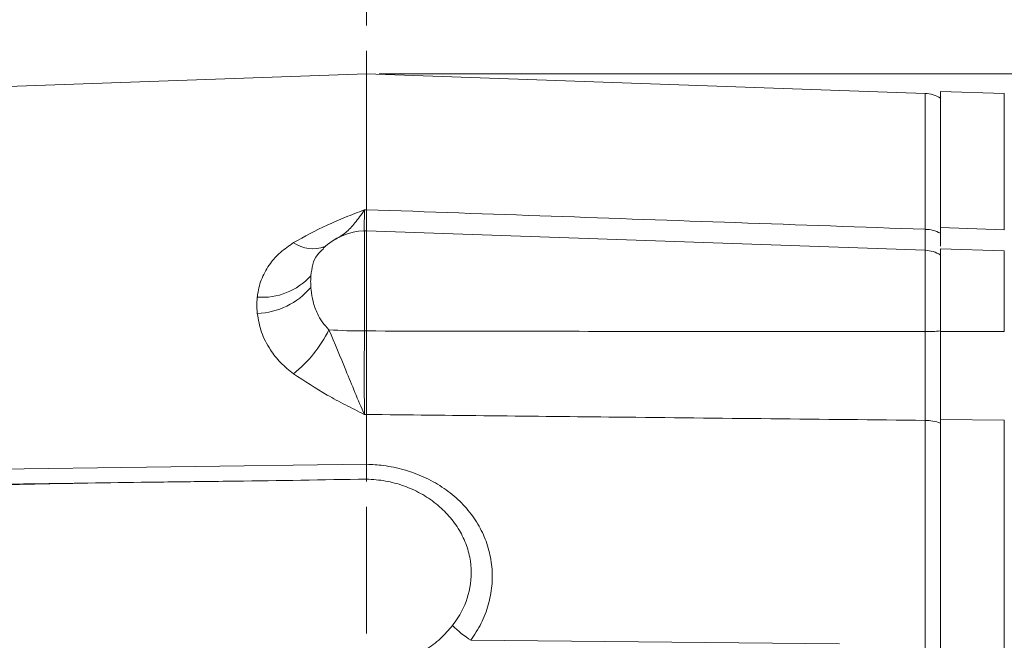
# Model space of a CAD drawing. Header units: inches. Extents: x 0.3 to 33.9, y 0.2 to 21.6.
# Tile 12 of 24: x 21.6 to 25.5, y 11.3 to 13.7. Entities that reach past the tile are written whole.
import ezdxf

# ---------------------------------------------------------------- set-up
doc = ezdxf.new("R2010")
doc.units = ezdxf.units.IN
doc.header["$MEASUREMENT"] = 0
doc.linetypes.add('CENTERX2', pattern=[0.8, 0.5, -0.1, 0.1, -0.1])
doc.layers.add('SLD-0', color=7, linetype='Continuous', lineweight=15)
doc.styles.add('SLDTEXTSTYLE0', font='TXT', dxfattribs={"width": 0.75})
doc.dimstyles.new('SLDDIMSTYLE0', dxfattribs={"dimtxt": 0.25, "dimasz": 0.13, "dimexe": 0, "dimexo": 0.0625, "dimgap": 0.0625, "dimtad": 0, "dimtih": 1, "dimtoh": 1, "dimrnd": 1e-09, "dimzin": 12, "dimdsep": 46, "dimtxsty": 'SLDTEXTSTYLE0', "dimsah": 1, "dimcen": 0.09, "dimadec": 0, "dimazin": 3, "dimtfac": 1, "dimtofl": 0, "dimtmove": 0, "dimatfit": 3, "dimfxl": 1, "dimfrac": 2, "dimtolj": 1, "dimtzin": 12, "dimarcsym": 0})

# ---------------------------------------------------------------- blocks, each defined once
blk = doc.blocks.new('_D_6')
at = {"layer": 'SLD-0'}
for p, q in [((15.222, 11.6128), (15.222, 15.5199)), ((18.5173, 15.4317), (18.4665, 15.4317)), ((18.4665, 15.4317), (18.4665, 15.0349)), ((19.6602, 15.4317), (19.711, 15.4317)), ((19.711, 15.4317), (19.711, 15.0349)), ((15.222, 15.3949), (18.3777, 15.3949)), ((22.9555, 15.3949), (19.7998, 15.3949)), ((18.4665, 15.0349), (18.5173, 15.0349)), ((19.711, 15.0349), (19.6602, 15.0349))]:
    blk.add_line(p, q, dxfattribs=at)
for points in [[(15.222, 15.3949), (15.352, 15.3749), (15.352, 15.4149)], [(22.9555, 15.3949), (22.8255, 15.4149), (22.8255, 15.3749)]]:
    blk.add_solid(points, dxfattribs=at)
at = {"layer": 'SLD-0', "char_height": 0.25, "attachment_point": 1, "style": 'SLDTEXTSTYLE0'}
for s, insert in [('7.73', (18.6639, 15.8048, -1.544)), ('196.43', (18.5808, 15.3571, -1.544))]:
    blk.add_mtext(s, dxfattribs=dict(at, insert=insert))
blk = doc.blocks.new('_D_7')
at = {"layer": 'SLD-0'}
for p, q in [((26.938, 12.1142), (26.938, 15.5199)), ((24.3753, 15.4317), (24.3245, 15.4317)), ((24.3245, 15.4317), (24.3245, 15.0349)), ((25.5183, 15.4317), (25.569, 15.4317)), ((25.569, 15.4317), (25.569, 15.0349)), ((22.9555, 15.3949), (24.2357, 15.3949)), ((26.938, 15.3949), (25.6578, 15.3949)), ((24.3245, 15.0349), (24.3753, 15.0349)), ((25.569, 15.0349), (25.5183, 15.0349))]:
    blk.add_line(p, q, dxfattribs=at)
for points in [[(22.9555, 15.3949), (23.0855, 15.3749), (23.0855, 15.4149)], [(26.938, 15.3949), (26.808, 15.4149), (26.808, 15.3749)]]:
    blk.add_solid(points, dxfattribs=at)
at = {"layer": 'SLD-0', "char_height": 0.25, "attachment_point": 1, "style": 'SLDTEXTSTYLE0'}
for s, insert in [('3.98', (24.522, 15.8048, -1.544)), ('101.16', (24.4388, 15.3571, -1.544))]:
    blk.add_mtext(s, dxfattribs=dict(at, insert=insert))
blk = doc.blocks.new('_D_8')
at = {"layer": 'SLD-0'}
for p, q in [((18.3875, 12.6207), (18.3875, 14.2865)), ((20.1001, 14.1983), (20.0493, 14.1983)), ((20.0493, 14.1983), (20.0493, 13.8014)), ((21.243, 14.1983), (21.2938, 14.1983)), ((21.2938, 14.1983), (21.2938, 13.8014)), ((18.3875, 14.1615), (19.9605, 14.1615)), ((22.9555, 14.1615), (21.3826, 14.1615)), ((20.0493, 13.8014), (20.1001, 13.8014)), ((21.2938, 13.8014), (21.243, 13.8014))]:
    blk.add_line(p, q, dxfattribs=at)
for points in [[(18.3875, 14.1615), (18.5175, 14.1415), (18.5175, 14.1815)], [(22.9555, 14.1615), (22.8255, 14.1815), (22.8255, 14.1415)]]:
    blk.add_solid(points, dxfattribs=at)
at = {"layer": 'SLD-0', "char_height": 0.25, "attachment_point": 1, "style": 'SLDTEXTSTYLE0'}
for s, insert in [('4.57', (20.2467, 14.5714, -1.544)), ('116.03', (20.1636, 14.1237, -1.544))]:
    blk.add_mtext(s, dxfattribs=dict(at, insert=insert))
blk = doc.blocks.new('_D_9')
at = {"layer": 'SLD-0'}
for p, q in [((25.53, 13.4437), (25.53, 14.2865)), ((23.7637, 14.1983), (23.7129, 14.1983)), ((23.7129, 14.1983), (23.7129, 13.8014)), ((24.7219, 14.1983), (24.7727, 14.1983)), ((24.7727, 14.1983), (24.7727, 13.8014)), ((22.9555, 14.1615), (23.6241, 14.1615)), ((25.53, 14.1615), (24.8615, 14.1615)), ((23.7129, 13.8014), (23.7637, 13.8014)), ((24.7727, 13.8014), (24.7219, 13.8014))]:
    blk.add_line(p, q, dxfattribs=at)
for points in [[(22.9555, 14.1615), (23.0855, 14.1415), (23.0855, 14.1815)], [(25.53, 14.1615), (25.4, 14.1815), (25.4, 14.1415)]]:
    blk.add_solid(points, dxfattribs=at)
at = {"layer": 'SLD-0', "char_height": 0.25, "attachment_point": 1, "style": 'SLDTEXTSTYLE0'}
for s, insert in [('2.57', (23.818, 14.5714, -1.544)), ('65.39', (23.8272, 14.1237, -1.544))]:
    blk.add_mtext(s, dxfattribs=dict(at, insert=insert))
blk = doc.blocks.new('_D_10')
at = {"layer": 'SLD-0'}
for p, q in [((23.0055, 13.5316), (31.06, 13.5316)), ((30.935, 13.5316), (30.935, 10.1526)), ((30.3636, 9.7786), (30.3128, 9.7786)), ((30.3128, 9.7786), (30.3128, 9.3817)), ((31.5065, 9.7786), (31.5573, 9.7786)), ((31.5573, 9.7786), (31.5573, 9.3817)), ((30.3128, 9.3817), (30.3636, 9.3817)), ((31.5573, 9.3817), (31.5065, 9.3817)), ((30.935, 5.952), (30.935, 9.3309)), ((26.5026, 5.952), (31.06, 5.952))]:
    blk.add_line(p, q, dxfattribs=at)
for points in [[(30.935, 13.5316), (30.915, 13.4016), (30.955, 13.4016)], [(30.935, 5.952), (30.955, 6.082), (30.915, 6.082)]]:
    blk.add_solid(points, dxfattribs=at)
at = {"layer": 'SLD-0', "char_height": 0.25, "attachment_point": 1, "style": 'SLDTEXTSTYLE0'}
for s, insert in [('7.58', (30.5102, 10.1516, -1.544)), ('192.52', (30.4271, 9.704, -1.544))]:
    blk.add_mtext(s, dxfattribs=dict(at, insert=insert))

msp = doc.modelspace()

# ---------------------------------------------------------------- linework, layer by layer
at = {"color": 7, "linetype": 'Continuous', "lineweight": 15}
for p, q in [((22.9555, 13.5316), (19.4069, 13.4077)), ((25.1597, 13.4546), (22.9555, 13.5316)), ((22.9555, 12.9956), (22.9555, 13.5316)), ((25.4721, 13.4536), (25.22, 13.4624)), ((25.22, 13.4624), (25.22, 12.925)), ((22.9468, 12.9953), (22.9555, 12.9956)), ((22.9555, 12.9126), (22.9468, 12.9123)), ((25.1597, 12.8356), (22.9555, 12.9126)), ((22.9555, 12.9126), (22.9555, 12.5171)), ((25.4721, 12.9161), (25.22, 12.925)), ((25.22, 12.925), (25.22, 12.9028)), ((25.4721, 12.833), (25.22, 12.8418)), ((25.22, 12.8418), (25.22, 12.5151)), ((22.9468, 12.5171), (22.9555, 12.5171)), ((25.4721, 12.515), (25.22, 12.5151)), ((22.9555, 12.1878), (22.9468, 12.1877)), ((22.9555, 11.9911), (22.9555, 12.1878)), ((25.1597, 8.7387), (25.1597, 12.1645)), ((25.22, 12.1684), (25.22, 8.7348)), ((25.4721, 12.1658), (25.22, 12.1684)), ((25.4721, 12.1658), (25.4721, 8.7374)), ((22.9555, 11.9911), (22.9555, 11.9911)), ((22.0013, 11.9193), (20.2067, 11.8966)), ((24.8214, 11.2826), (23.3672, 11.2966))]:
    msp.add_line(p, q, dxfattribs=at)
at = {"color": 8, "linetype": 'Continuous', "lineweight": 15}
for p, q in [((25.1597, 12.9182), (25.1597, 13.4546)), ((25.4721, 13.4536), (25.4721, 12.9161)), ((22.9468, 12.9123), (22.9468, 12.5171)), ((25.1597, 12.5146), (25.1597, 12.8356)), ((25.4721, 12.833), (25.4721, 12.515))]:
    msp.add_line(p, q, dxfattribs=at)
at = {"color": 7, "linetype": 'Continuous', "lineweight": 15, "flags": 128}
msp.add_lwpolyline([(20.2097, 11.9558), (20.4496, 11.9589), (21.409, 11.9712), (22.9555, 11.9911)], dxfattribs=at)
at = {"color": 7, "linetype": 'Continuous', "lineweight": 15}
for centre, radius, start, end in [((25.1555, 13.3347), 0.12, 57.4864, 88), ((22.9555, 12.6625), 0.25, 92, 133.4921), ((25.1564, 12.7792), 0.139, 62.7511, 88.6215), ((25.1555, 12.7157), 0.12, 57.4864, 88), ((22.5437, 12.9085), 0.2586, 265.6604, 317.8805), ((22.514, 12.8758), 0.2895, 271.9958, 319.9014), ((22.3468, 12.7496), 0.5134, 308.5679, 333.654), ((22.9483, 14.6593), 2.1422, 266.2144, 269.9615), ((25.1581, 13.3015), 0.7869, 270.1194, 274.5154), ((25.1573, 11.9752), 0.1893, 70.6431, 89.2618), ((23.5873, 11.6415), 0.4092, 224.3358, 237.4492)]:
    msp.add_arc(centre, radius, start, end, dxfattribs=at)
at = {"color": 8, "linetype": 'Continuous', "lineweight": 15}
msp.add_arc((22.7432, 12.9756), 0.134, 235.2393, 290.6814, dxfattribs=at)
at = {"color": 7, "linetype": 'Continuous', "lineweight": 15}
for points, knots in [([(22.6668, 12.8656), (22.7102, 12.8896), (22.7757, 12.926), (22.872, 12.9661), (22.9215, 12.9856), (22.9466, 12.9952), (22.9468, 12.9953)], [0, 0, 0, 0, 0.493398, 0.745029, 0.997453, 1, 1, 1, 1]), ([(22.9555, 12.9956), (22.9555, 12.9808), (22.9555, 12.9507), (22.9555, 12.9217), (22.9555, 12.9141), (22.9555, 12.9103)], [0, 0, 0, 0, 0.329952, 0.67005, 1, 1, 1, 1]), ([(22.9555, 12.9956), (23.4413, 12.9786), (24.1761, 12.9529), (24.9108, 12.927), (25.1597, 12.9182)], [0, 0, 0, 0, 0.661168, 1, 1, 1, 1]), ([(25.22, 12.925), (25.22, 12.9162), (25.22, 12.8984), (25.22, 12.8719), (25.22, 12.8593), (25.22, 12.8515)], [0, 0, 0, 0, 0.27216, 0.546925, 1, 1, 1, 1]), ([(22.5241, 12.6507), (22.5247, 12.6553), (22.5278, 12.6808), (22.5404, 12.7267), (22.5711, 12.7812), (22.6132, 12.8286), (22.6488, 12.8531), (22.6668, 12.8656)], [0, 0, 0, 0, 0.054789, 0.306864, 0.566571, 0.779999, 1, 1, 1, 1]), ([(22.7355, 12.7351), (22.7352, 12.7315), (22.7347, 12.7241), (22.7346, 12.7128), (22.7347, 12.7012), (22.7352, 12.6933), (22.7355, 12.6893)], [0, 0, 0, 0, 0.249854, 0.5, 0.749854, 1, 1, 1, 1]), ([(22.7355, 12.6893), (22.7357, 12.6859), (22.7372, 12.6676), (22.7431, 12.6327), (22.758, 12.5896), (22.7791, 12.5515), (22.7975, 12.5318), (22.8068, 12.5218)], [0, 0, 0, 0, 0.06151, 0.327969, 0.600279, 0.797253, 1, 1, 1, 1]), ([(22.5241, 12.5865), (22.5236, 12.5919), (22.5226, 12.6027), (22.5223, 12.6188), (22.5226, 12.6348), (22.5236, 12.6454), (22.5241, 12.6507)], [0, 0, 0, 0, 0.2498193, 0.5, 0.7498202, 1, 1, 1, 1]), ([(22.6668, 12.3482), (22.6493, 12.3624), (22.6137, 12.3913), (22.5705, 12.4471), (22.5368, 12.513), (22.5284, 12.5617), (22.5241, 12.5865)], [0, 0, 0, 0, 0.21336, 0.43352, 0.711269, 1, 1, 1, 1]), ([(22.8068, 12.5218), (22.8293, 12.4682), (22.8647, 12.3838), (22.9102, 12.2723), (22.9343, 12.2156), (22.9467, 12.1879), (22.9468, 12.1877)], [0, 0, 0, 0, 0.458943, 0.721865, 0.99767, 1, 1, 1, 1]), ([(22.9468, 12.5171), (22.9467, 12.4894), (22.9464, 12.4332), (22.9462, 12.3485), (22.9463, 12.2644), (22.9467, 12.2135), (22.9468, 12.1877)], [0, 0, 0, 0, 0.239385, 0.485722, 0.738731, 1, 1, 1, 1]), ([(22.9555, 12.5171), (22.9555, 12.4886), (22.9555, 12.4308), (22.9555, 12.3453), (22.9555, 12.2623), (22.9555, 12.2129), (22.9555, 12.1878)], [0, 0, 0, 0, 0.246215, 0.500001, 0.746214, 1, 1, 1, 1]), ([(22.9555, 12.5171), (23.3447, 12.5164), (24.0794, 12.5152), (24.8142, 12.5148), (25.1597, 12.5146)], [0, 0, 0, 0, 0.5296757, 1, 1, 1, 1]), ([(25.1597, 12.1645), (25.1598, 12.1902), (25.16, 12.2425), (25.1601, 12.33), (25.16, 12.422), (25.1598, 12.4834), (25.1597, 12.5146)], [0, 0, 0, 0, 0.245724, 0.500002, 0.745724, 1, 1, 1, 1]), ([(25.22, 12.517), (25.22, 12.4884), (25.22, 12.4302), (25.22, 12.3433), (25.22, 12.259), (25.22, 12.1965), (25.22, 12.1628), (25.22, 12.1538)], [0, 0, 0, 0, 0.225412, 0.457361, 0.682763, 0.914702, 1, 1, 1, 1]), ([(25.22, 12.5151), (25.22, 12.499), (25.22, 12.4666), (25.22, 12.4064), (25.22, 12.3346), (25.22, 12.2656), (25.22, 12.2101), (25.22, 12.1824), (25.22, 12.1684)], [0, 0, 0, 0, 0.132862, 0.266996, 0.494127, 0.727849, 0.863255, 1, 1, 1, 1]), ([(22.9468, 12.1877), (22.9466, 12.1878), (22.9215, 12.2003), (22.872, 12.2254), (22.7757, 12.2758), (22.7102, 12.3194), (22.6668, 12.3482)], [0, 0, 0, 0, 0.002547, 0.254971, 0.506602, 1, 1, 1, 1]), ([(25.1597, 12.1645), (24.7538, 12.1687), (24.019, 12.1764), (23.2843, 12.1842), (22.9555, 12.1878)], [0, 0, 0, 0, 0.55255, 1, 1, 1, 1]), ([(22.9555, 11.9911), (22.9555, 11.9801), (22.9555, 11.9581), (22.9554, 11.9395), (22.9554, 11.9346), (22.9554, 11.9327)], [0, 0, 0, 0, 0.3814751, 0.7629458, 1, 1, 1, 1]), ([(22.9555, 11.9911), (22.9777, 11.9899), (23.0278, 11.9873), (23.1044, 11.9708), (23.1825, 11.9426), (23.2541, 11.9031), (23.317, 11.854), (23.3694, 11.7962), (23.4101, 11.7315), (23.4377, 11.6611), (23.452, 11.5871), (23.4519, 11.5111), (23.4377, 11.4357), (23.4102, 11.3627), (23.3815, 11.3186), (23.3672, 11.2966)], [0, 0, 0, 0, 0.063203, 0.143144, 0.223081, 0.302355, 0.381619, 0.459397, 0.53716, 0.614037, 0.690903, 0.767944, 0.844988, 0.922487, 1, 1, 1, 1]), ([(22.3053, 11.923), (22.3492, 11.9235), (22.566, 11.9259), (22.7827, 11.9297), (22.9554, 11.9327)], [0, 0, 0, 0, 0.202656, 1, 1, 1, 1]), ([(22.9554, 11.9327), (22.9803, 11.931), (23.03, 11.9275), (23.1022, 11.9079), (23.1698, 11.8776), (23.2305, 11.8372), (23.2821, 11.7878), (23.3228, 11.7324), (23.3512, 11.6719), (23.3718, 11.5914), (23.3674, 11.4907), (23.3319, 11.4062), (23.3018, 11.3652), (23.2947, 11.3555)], [0, 0, 0, 0, 0.085884, 0.171755, 0.257899, 0.34403, 0.427911, 0.511758, 0.59136, 0.670928, 0.816442, 0.9565, 1, 1, 1, 1]), ([(22.3053, 11.923), (22.2253, 11.922), (21.8254, 11.9174), (21.2751, 11.9061), (20.6546, 11.8867), (20.3544, 11.8681), (20.2043, 11.8587)], [0, 0, 0, 0, 0.114153, 0.570777, 0.785343, 1, 1, 1, 1]), ([(23.2947, 11.3555), (23.2793, 11.3377), (23.2481, 11.3014), (23.19, 11.2575), (23.1248, 11.2228), (23.0467, 11.1958), (22.9885, 11.1906), (22.9554, 11.1877)], [0, 0, 0, 0, 0.185119, 0.375609, 0.56021, 0.750399, 1, 1, 1, 1])]:
    msp.add_open_spline(points, degree=3, knots=knots, dxfattribs=at)
at = {"color": 8, "linetype": 'Continuous', "lineweight": 15}
for points, knots in [([(22.9468, 12.9953), (22.9467, 12.9952), (22.9343, 12.9758), (22.9101, 12.9423), (22.8716, 12.9012), (22.8437, 12.885), (22.8285, 12.8763)], [0, 0, 0, 0, 0.002742, 0.32721, 0.636521, 1, 1, 1, 1]), ([(22.9468, 12.9953), (22.9468, 12.9944), (22.9466, 12.9779), (22.9464, 12.9497), (22.9462, 12.9222), (22.9463, 12.9085), (22.9465, 12.9099), (22.9466, 12.9103)], [0, 0, 0, 0, 0.016586, 0.293797, 0.57906, 0.864164, 1, 1, 1, 1]), ([(25.1599, 12.8306), (25.1599, 12.8301), (25.16, 12.8278), (25.16, 12.841), (25.16, 12.8693), (25.1598, 12.9017), (25.1597, 12.9182)], [0, 0, 0, 0, 0.083996, 0.392794, 0.691203, 1, 1, 1, 1]), ([(22.7855, 12.8413), (22.7767, 12.8336), (22.7556, 12.8154), (22.7418, 12.7796), (22.7376, 12.7501), (22.7355, 12.7351)], [0, 0, 0, 0, 0.2610821, 0.6249779, 1, 1, 1, 1])]:
    msp.add_open_spline(points, degree=3, knots=knots, dxfattribs=at)
at = {"layer": 'SLD-0', "linetype": 'CENTERX2', "lineweight": 0}
msp.add_line((22.9555, 17.4229), (22.9555, 3.5928), dxfattribs=at)

# ---------------------------------------------------------------- dimensions: what is measured, and where the dimension line sits
at = {"layer": 'SLD-0'}
for base, p2, picture, middle in [((15.222, 15.3949), (15.222, 11.5628), '_D_6', (19.0888, 15.3949)), ((18.3875, 14.1615), (18.3875, 12.5707), '_D_8', (20.6715, 14.1615)), ((26.938, 15.3949), (26.938, 12.0642), '_D_7', (24.9468, 15.3949)), ((25.53, 14.1615), (25.53, 13.3937), '_D_9', (24.2428, 14.1615))]:
    dim = msp.add_linear_dim(base=base, p1=(22.9555, 17.4229), p2=p2, dimstyle='SLDDIMSTYLE0', dxfattribs=at)
    dim.commit()
    dim.dimension.update_dxf_attribs({"geometry": picture, "text_midpoint": middle, "dimtype": 160})
dim = msp.add_linear_dim(base=(30.935, 13.5316), p1=(26.4526, 5.952), p2=(22.9555, 13.5316), angle=90, dimstyle='SLDDIMSTYLE0', dxfattribs=at)
dim.commit()
dim.dimension.update_dxf_attribs({"geometry": '_D_10', "text_midpoint": (30.935, 9.7418), "dimtype": 160})

doc.saveas('drawing.dxf')
